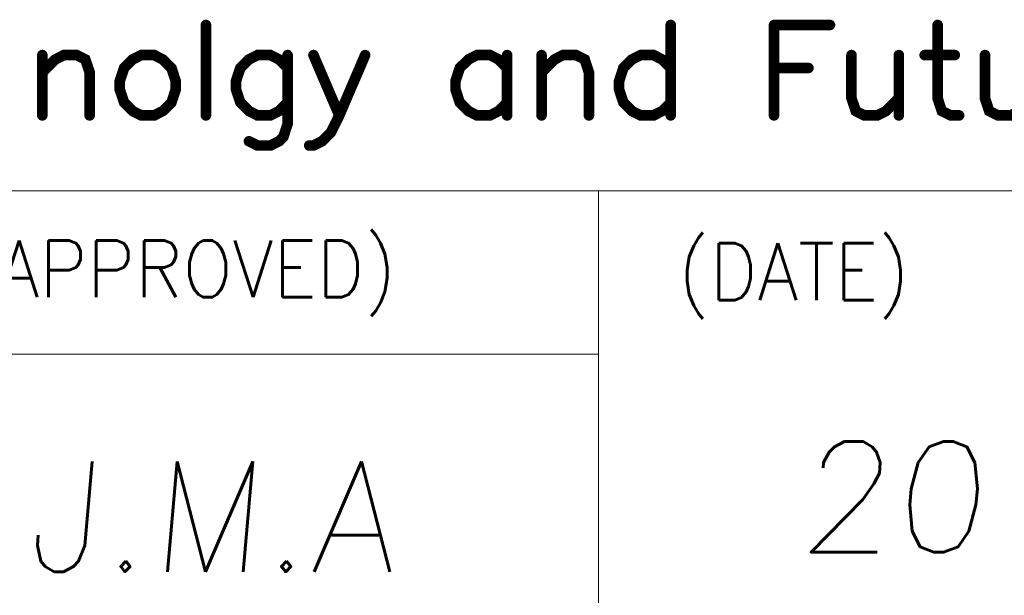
# Model space of a CAD drawing. Header units: millimetres. Extents: x 4065 to 8083, y -652 to 5416.
# Tile 187 of 256: x 4513 to 4533, y 4151 to 4163. Entities that reach past the tile are written whole.
import ezdxf
from ezdxf.enums import TextEntityAlignment as Align

# ---------------------------------------------------------------- set-up
doc = ezdxf.new("R2010")
doc.units = ezdxf.units.MM
doc.header["$LTSCALE"] = 0.8
doc.layers.get('0').update_dxf_attribs({"linetype": 'CONTINUOUS', "lineweight": 0})
doc.layers.add('2', color=3, linetype='CONTINUOUS', lineweight=0)
doc.styles.get("Standard").update_dxf_attribs({"font": 'romans.shx', "width": 0.8, "oblique": 5, "bigfont": 'whgtxt.shx'})

# ---------------------------------------------------------------- blocks, each defined once
blk = doc.blocks.new('SMOOTH_0$064516')
at = {"const_width": 0.0323}
blk.add_lwpolyline([(-0.0161, 0, 1), (0.0161, 0, 1)], format="xyb", close=True, dxfattribs=at)
blk = doc.blocks.new('logo')
at = {"color": 7, "const_width": 0.859}
for points in [[(-3449.151, 5311.965), (-3449.151, 5304.641)], [(-3411.479, 5311.965), (-3411.479, 5304.641)], [(-3403.107, 5311.965), (-3398.573, 5311.965)], [(-3403.107, 5311.965), (-3403.107, 5304.641)], [(-3389.848, 5311.965), (-3389.848, 5306.032), (-3389.505, 5304.993), (-3388.801, 5304.641), (-3388.105, 5304.641)], [(-3462.409, 5308.127), (-3461.362, 5309.175), (-3460.666, 5309.527), (-3459.618, 5309.527), (-3458.923, 5309.175), (-3458.571, 5308.127), (-3458.571, 5304.641)], [(-3462.409, 5309.527), (-3462.409, 5304.641)], [(-3454.389, 5309.527), (-3455.084, 5309.175), (-3455.78, 5308.479), (-3456.132, 5307.431), (-3456.132, 5306.736), (-3455.78, 5305.688), (-3455.084, 5304.993), (-3454.389, 5304.641), (-3453.341, 5304.641), (-3452.646, 5304.993), (-3451.942, 5305.688), (-3451.598, 5306.736), (-3451.598, 5307.431), (-3451.942, 5308.479), (-3452.646, 5309.175), (-3453.341, 5309.527), (-3454.389, 5309.527)], [(-3442.53, 5308.479), (-3443.226, 5309.175), (-3443.921, 5309.527), (-3444.969, 5309.527), (-3445.664, 5309.175), (-3446.36, 5308.479), (-3446.712, 5307.431), (-3446.712, 5306.736), (-3446.36, 5305.688), (-3445.664, 5304.993), (-3444.969, 5304.641), (-3443.921, 5304.641), (-3443.226, 5304.993), (-3442.53, 5305.688)], [(-3442.53, 5309.527), (-3442.53, 5303.945), (-3442.874, 5302.897), (-3443.226, 5302.545), (-3443.921, 5302.202), (-3444.969, 5302.202), (-3445.664, 5302.545)], [(-3436.244, 5309.527), (-3438.34, 5304.641), (-3439.035, 5303.241), (-3439.739, 5302.545), (-3440.435, 5302.202), (-3440.778, 5302.202)], [(-3440.435, 5309.527), (-3438.34, 5304.641)], [(-3424.738, 5308.479), (-3425.433, 5309.175), (-3426.129, 5309.527), (-3427.176, 5309.527), (-3427.872, 5309.175), (-3428.576, 5308.479), (-3428.92, 5307.431), (-3428.92, 5306.736), (-3428.576, 5305.688), (-3427.872, 5304.993), (-3427.176, 5304.641), (-3426.129, 5304.641), (-3425.433, 5304.993), (-3424.738, 5305.688)], [(-3424.738, 5309.527), (-3424.738, 5304.641)], [(-3421.947, 5308.127), (-3420.899, 5309.175), (-3420.204, 5309.527), (-3419.156, 5309.527), (-3418.452, 5309.175), (-3418.109, 5308.127), (-3418.109, 5304.641)], [(-3421.947, 5309.527), (-3421.947, 5304.641)], [(-3411.479, 5308.479), (-3412.175, 5309.175), (-3412.87, 5309.527), (-3413.918, 5309.527), (-3414.622, 5309.175), (-3415.318, 5308.479), (-3415.661, 5307.431), (-3415.661, 5306.736), (-3415.318, 5305.688), (-3414.622, 5304.993), (-3413.918, 5304.641), (-3412.87, 5304.641), (-3412.175, 5304.993), (-3411.479, 5305.688)], [(-3396.83, 5309.527), (-3396.83, 5306.032), (-3396.478, 5304.993), (-3395.782, 5304.641), (-3394.734, 5304.641), (-3394.039, 5304.993), (-3392.991, 5306.032)], [(-3392.991, 5309.527), (-3392.991, 5304.641)], [(-3390.896, 5309.527), (-3388.457, 5309.527)], [(-3386.01, 5309.527), (-3386.01, 5306.032), (-3385.667, 5304.993), (-3384.962, 5304.641), (-3383.923, 5304.641), (-3383.219, 5304.993), (-3382.172, 5306.032)], [(-3403.107, 5308.479), (-3400.316, 5308.479)]]:
    blk.add_lwpolyline(points, dxfattribs=at)
at = {"color": 7, "xscale": 13.31, "yscale": 13.31, "zscale": 13.31}
for p in [(-3449.151, 5311.965), (-3411.479, 5311.965), (-3403.107, 5311.965), (-3403.107, 5311.965), (-3398.573, 5311.965), (-3389.848, 5311.965), (-3462.409, 5309.527), (-3460.666, 5309.527), (-3459.618, 5309.527), (-3454.389, 5309.527), (-3454.389, 5309.527), (-3453.341, 5309.527), (-3444.969, 5309.527), (-3443.921, 5309.527), (-3442.53, 5309.527), (-3440.435, 5309.527), (-3436.244, 5309.527), (-3427.176, 5309.527), (-3426.129, 5309.527), (-3424.738, 5309.527), (-3421.947, 5309.527), (-3420.204, 5309.527), (-3419.156, 5309.527), (-3413.918, 5309.527), (-3412.87, 5309.527), (-3396.83, 5309.527), (-3392.991, 5309.527), (-3390.896, 5309.527), (-3388.457, 5309.527), (-3386.01, 5309.527), (-3461.362, 5309.175), (-3458.923, 5309.175), (-3455.084, 5309.175), (-3452.646, 5309.175), (-3445.664, 5309.175), (-3443.226, 5309.175), (-3427.872, 5309.175), (-3425.433, 5309.175), (-3420.899, 5309.175), (-3418.452, 5309.175), (-3414.622, 5309.175), (-3412.175, 5309.175), (-3462.409, 5308.127), (-3458.571, 5308.127), (-3455.78, 5308.479), (-3451.942, 5308.479), (-3446.36, 5308.479), (-3442.53, 5308.479), (-3428.576, 5308.479), (-3424.738, 5308.479), (-3421.947, 5308.127), (-3418.109, 5308.127), (-3415.318, 5308.479), (-3411.479, 5308.479), (-3403.107, 5308.479), (-3400.316, 5308.479), (-3456.132, 5307.431), (-3451.598, 5307.431), (-3446.712, 5307.431), (-3428.92, 5307.431), (-3415.661, 5307.431), (-3456.132, 5306.736), (-3451.598, 5306.736), (-3446.712, 5306.736), (-3428.92, 5306.736), (-3415.661, 5306.736), (-3455.78, 5305.688), (-3451.942, 5305.688), (-3446.36, 5305.688), (-3442.53, 5305.688), (-3428.576, 5305.688), (-3424.738, 5305.688), (-3415.318, 5305.688), (-3411.479, 5305.688), (-3396.83, 5306.032), (-3392.991, 5306.032), (-3389.848, 5306.032), (-3386.01, 5306.032), (-3455.084, 5304.993), (-3452.646, 5304.993), (-3445.664, 5304.993), (-3443.226, 5304.993), (-3427.872, 5304.993), (-3425.433, 5304.993), (-3414.622, 5304.993), (-3412.175, 5304.993), (-3396.478, 5304.993), (-3394.039, 5304.993), (-3389.505, 5304.993), (-3385.667, 5304.993), (-3462.409, 5304.641), (-3458.571, 5304.641), (-3454.389, 5304.641), (-3453.341, 5304.641), (-3449.151, 5304.641), (-3444.969, 5304.641), (-3443.921, 5304.641), (-3442.53, 5303.945), (-3438.34, 5304.641), (-3438.34, 5304.641), (-3427.176, 5304.641), (-3426.129, 5304.641), (-3424.738, 5304.641), (-3421.947, 5304.641), (-3418.109, 5304.641), (-3413.918, 5304.641), (-3412.87, 5304.641), (-3411.479, 5304.641), (-3403.107, 5304.641), (-3395.782, 5304.641), (-3394.734, 5304.641), (-3392.991, 5304.641), (-3388.801, 5304.641), (-3388.105, 5304.641), (-3384.962, 5304.641), (-3439.035, 5303.241), (-3445.664, 5302.545), (-3443.226, 5302.545), (-3442.874, 5302.897), (-3439.739, 5302.545), (-3444.969, 5302.202), (-3443.921, 5302.202), (-3440.778, 5302.202), (-3440.435, 5302.202)]:
    blk.add_blockref('SMOOTH_0$064516', p, dxfattribs=at)

msp = doc.modelspace()

# ---------------------------------------------------------------- linework, layer by layer
at = {"color": 7, "linetype": 'Continuous'}
for p, q in [((4480.79, 4159.168), (4556.249, 4159.168)), ((4525.081, 4129.64), (4525.081, 4159.168)), ((4480.79, 4155.887), (4525.081, 4155.887))]:
    msp.add_line(p, q, dxfattribs=at)

# ---------------------------------------------------------------- block references
at = {"color": 3, "linetype": 'Continuous', "xscale": 0.2477402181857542, "yscale": 0.2477402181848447, "zscale": 0.2477402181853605}
msp.add_blockref('logo', (5371.694, 2846.508), dxfattribs=at)

# ---------------------------------------------------------------- texts
at = {"color": 7, "linetype": 'Continuous', "width": 0.933333}
for s, p in [('(APPROVED)', (4512.399, 4158.172)), ('(DATE)', (4526.678, 4158.116))]:
    msp.add_text(s, height=1.1408, dxfattribs=at).set_placement(p, align=Align.TOP_LEFT)
at = {"layer": '2', "oblique": 5}
msp.add_text('2015-09-17', height=2.2157, dxfattribs=at).set_placement((4529.066, 4151.918))
at = {"layer": '2', "linetype": 'Continuous', "oblique": 5}
msp.add_text('J.M.A', height=2.2157, dxfattribs=at).set_placement((4513.581, 4151.521))

doc.saveas('drawing.dxf')
